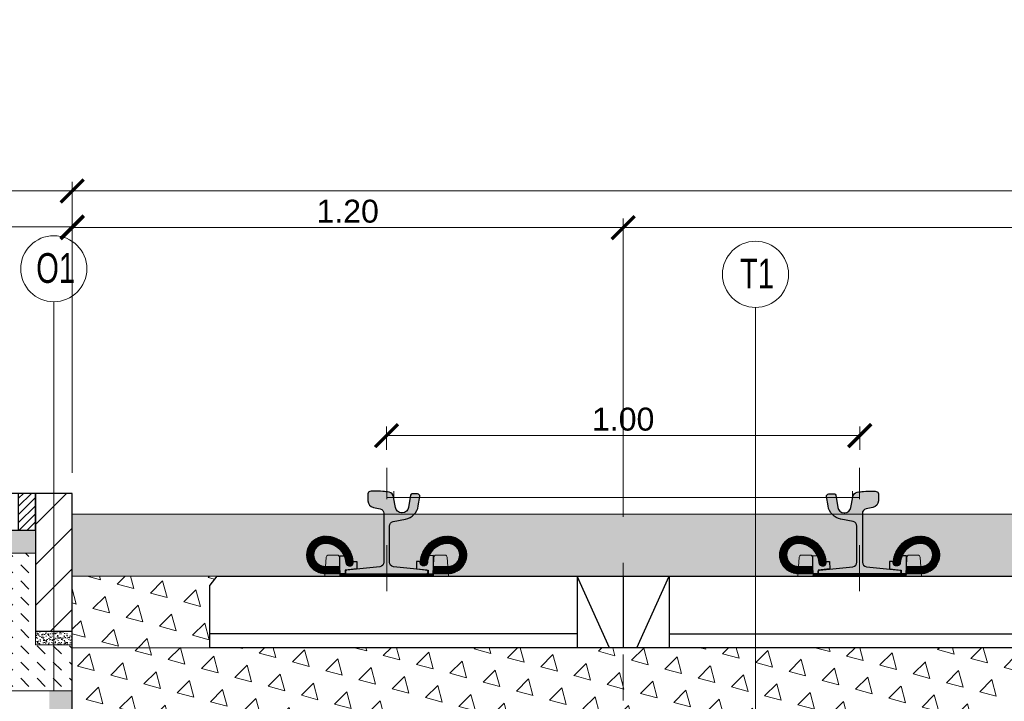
# Model space of a CAD drawing. Header units: feet. Extents: x 210.7 to 255.4, y -209.3 to -191.9.
# Tile 11 of 25: x 216.4 to 218.6, y -200.5 to -199. Entities that reach past the tile are written whole.
import ezdxf

# ---------------------------------------------------------------- set-up
doc = ezdxf.new("R2010")
doc.units = ezdxf.units.FT
doc.header["$MEASUREMENT"] = 0
doc.header["$PDMODE"] = 34
doc.linetypes.add('DASHDOT2', pattern=[12.7, 6.35, -3.175, 0, -3.175])
for name, color, linetype, lineweight in [('Beton', 8, 'Continuous', 15), ('BETON kresk', 8, 'Continuous', 9), ('Geowłóknina', 160, 'Continuous', 30), ('Miesz_niezw', 251, 'Continuous', 9), ('Mieszanka_niezw_0_315', 44, 'Continuous', 15), ('Opis', 7, 'Continuous', 15), ('Opis (wydruk czarny)', 7, 'Continuous', 15), ('Osie', 1, 'DASHDOT2', 13), ('oś-szyny', 1, 'DASHDOT2', 0), ('Piasek', 54, 'Continuous', 15), ('Podkład', 7, 'Continuous', 30), ('Podlew ciągły z poliuretanu', 1, 'Continuous', 9), ('Podsypka cementowo-piaskowa', 251, 'Continuous', 15), ('Podłoże gruntowe', 7, 'Continuous', 13), ('Sb3', 7, 'Continuous', 15), ('sb4', 7, 'Continuous', 15), ('Wymiar', 7, 'Continuous', 15)]:
    doc.layers.add(name, color=color, linetype=linetype, lineweight=lineweight)
for name, color, linetype in [('beton obram', 7, 'Continuous'), ('Podkadka sprężysta', 1, 'Continuous'), ('Szyna', 7, 'Continuous')]:
    doc.layers.add(name, color=color, linetype=linetype)
doc.layers.add('brudnopis', color=50, linetype='Continuous', lineweight=30, plot=False)
doc.layers.add('kostka grafitowa', color=7, linetype='Continuous', lineweight=30, true_color=0x404040)
doc.styles.add('Opis_1_25', font='arial.ttf', dxfattribs={"height": 0.05})
doc.styles.add('Romans', font='romans.shx', dxfattribs={"width": 0.7})
doc.dimstyles.new('1_25_DK$0', dxfattribs={"dimtxt": 0.05, "dimasz": 0.05, "dimexe": 0.02, "dimexo": 0.05, "dimgap": 0.01, "dimtad": 1, "dimdec": 3, "dimzin": 3, "dimdsep": 46, "dimtxsty": 'Opis_1_25', "dimblk": 'ARCHTICK', "dimcen": 0.05, "dimclrd": 256, "dimclre": 256, "dimazin": 3, "dimtfac": 1, "dimtdec": 3, "dimtofl": 0, "dimtmove": 0, "dimatfit": 3, "dimldrblk": 'ARCHTICK', "dimfxl": 1, "dimfrac": 2, "dimtolj": 1, "dimtzin": 3, "dimlwd": -1, "dimlwe": -1, "dimarcsym": 0})
pattern_1 = [(105, (0, 0), (-0.07244443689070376, 0.01941142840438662), [0.03750000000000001, -0.03750000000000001]), (165, (0, 0), (-0.05303300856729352, -0.05303300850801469), [0.03750000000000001, -0.03750000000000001]), (45, (-0.03622221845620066, 0.009705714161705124), (-0.01941142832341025, 0.07244443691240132), [0.03750000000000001, -0.03750000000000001])]
pattern_2 = [(45, (0, 0), (-0.008838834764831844, 0.008838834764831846), [])]

# ---------------------------------------------------------------- blocks, each defined once
blk = doc.blocks.new('_ArchTick')
at = {"color": 0, "linetype": 'ByBlock', "lineweight": 0, "const_width": 0.15}
blk.add_lwpolyline([(-0.5, -0.5), (0.5, 0.5)], dxfattribs=at)
blk = doc.blocks.new('*D4')
at = {"layer": 'DEFPOINTS', "color": 0, "lineweight": 25, "transparency": 16777216}
for p in [(217.2109463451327, -199.9399259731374), (217.2109463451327, -200.0208825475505), (218.2414463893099, -200.0208825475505)]:
    blk.add_point(p, dxfattribs=at)
at = {"layer": 'Wymiar', "transparency": 16777216}
for p, q in [((217.2109463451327, -199.9708825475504), (217.2109463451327, -199.9199259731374)), ((218.2414463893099, -199.9708825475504), (218.2414463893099, -199.9199259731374)), ((218.2414463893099, -199.9399259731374), (217.2109463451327, -199.9399259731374))]:
    blk.add_line(p, q, dxfattribs=at)
at = {"layer": 'Wymiar', "transparency": 16777216, "xscale": 0.05, "yscale": 0.05, "zscale": 0.05, "rotation": 180}
blk.add_blockref('_ArchTick', (217.2109463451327, -199.9399259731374), dxfattribs=at)
at = {"layer": 'Wymiar', "transparency": 16777216, "xscale": 0.05, "yscale": 0.05, "zscale": 0.05}
blk.add_blockref('_ArchTick', (218.2414463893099, -199.9399259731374), dxfattribs=at)
at = {"layer": 'Wymiar', "color": 0, "transparency": 16777216, "insert": (217.7261963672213, -199.9043973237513), "char_height": 0.05, "attachment_point": 5, "style": 'Opis_1_25'}
blk.add_mtext('\\A1;1.00', dxfattribs=at)
blk = doc.blocks.new('*D5')
at = {"layer": 'DEFPOINTS', "color": 0, "lineweight": 25, "transparency": 16777216}
for p in [(217.7261949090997, -199.4868741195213), (216.5261949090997, -200.0659117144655), (217.7261949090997, -200.0659117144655)]:
    blk.add_point(p, dxfattribs=at)
at = {"layer": 'Wymiar', "transparency": 16777216}
for p, q in [((216.5261949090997, -200.0159117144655), (216.5261949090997, -199.4668741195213)), ((216.5261949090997, -199.4868741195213), (217.7261949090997, -199.4868741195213)), ((217.7261949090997, -200.0159117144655), (217.7261949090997, -199.4668741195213))]:
    blk.add_line(p, q, dxfattribs=at)
at = {"layer": 'Wymiar', "transparency": 16777216, "xscale": 0.05, "yscale": 0.05, "zscale": 0.05, "rotation": 180}
blk.add_blockref('_ArchTick', (216.5261949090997, -199.4868741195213), dxfattribs=at)
at = {"layer": 'Wymiar', "transparency": 16777216, "xscale": 0.05, "yscale": 0.05, "zscale": 0.05}
blk.add_blockref('_ArchTick', (217.7261949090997, -199.4868741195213), dxfattribs=at)
at = {"layer": 'Wymiar', "color": 0, "transparency": 16777216, "insert": (217.1261949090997, -199.4513454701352), "char_height": 0.05, "attachment_point": 5, "style": 'Opis_1_25'}
blk.add_mtext('\\A1;1.20', dxfattribs=at)
blk = doc.blocks.new('*D6')
at = {"layer": 'DEFPOINTS', "color": 0, "lineweight": 70, "transparency": 16777216}
for p in [(223.9261949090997, -199.4069429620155), (216.5261949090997, -200.0659117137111), (223.9261949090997, -200.0659117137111)]:
    blk.add_point(p, dxfattribs=at)
at = {"layer": 'Wymiar', "transparency": 16777216}
for p, q in [((216.5261949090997, -200.0159117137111), (216.5261949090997, -199.3869429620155)), ((223.9261949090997, -200.0159117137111), (223.9261949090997, -199.3869429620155)), ((216.5261949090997, -199.4069429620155), (223.9261949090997, -199.4069429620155))]:
    blk.add_line(p, q, dxfattribs=at)
at = {"layer": 'Wymiar', "transparency": 16777216, "xscale": 0.05, "yscale": 0.05, "zscale": 0.05, "rotation": 180}
blk.add_blockref('_ArchTick', (216.5261949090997, -199.4069429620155), dxfattribs=at)
at = {"layer": 'Wymiar', "transparency": 16777216, "xscale": 0.05, "yscale": 0.05, "zscale": 0.05}
blk.add_blockref('_ArchTick', (223.9261949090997, -199.4069429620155), dxfattribs=at)
at = {"layer": 'Wymiar', "color": 0, "transparency": 16777216, "insert": (220.2261949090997, -199.3710732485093), "char_height": 0.05, "attachment_point": 5, "style": 'Opis_1_25'}
blk.add_mtext('\\A1;{\\fArial|b0|i0|c238|p34;TOROWISKO KLASYCZNE PODSYPKOWE}', dxfattribs=at)
blk = doc.blocks.new('*D8')
at = {"layer": 'DEFPOINTS', "color": 0, "lineweight": 25, "transparency": 16777216}
for p in [(222.7261948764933, -199.4868741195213), (217.7261949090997, -200.0669117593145), (222.7261948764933, -200.0669116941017)]:
    blk.add_point(p, dxfattribs=at)
at = {"layer": 'Wymiar', "transparency": 16777216}
for p, q in [((217.7261949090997, -200.0169117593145), (217.7261949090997, -199.4668741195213)), ((217.7261949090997, -199.4868741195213), (222.7261948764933, -199.4868741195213)), ((222.7261948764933, -200.0169116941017), (222.7261948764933, -199.4668741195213))]:
    blk.add_line(p, q, dxfattribs=at)
at = {"layer": 'Wymiar', "transparency": 16777216, "xscale": 0.05, "yscale": 0.05, "zscale": 0.05, "rotation": 180}
blk.add_blockref('_ArchTick', (217.7261949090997, -199.4868741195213), dxfattribs=at)
at = {"layer": 'Wymiar', "transparency": 16777216, "xscale": 0.05, "yscale": 0.05, "zscale": 0.05}
blk.add_blockref('_ArchTick', (222.7261948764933, -199.4868741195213), dxfattribs=at)
at = {"layer": 'Wymiar', "color": 0, "transparency": 16777216, "insert": (220.2261948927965, -199.4513454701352), "char_height": 0.05, "attachment_point": 5, "style": 'Opis_1_25'}
blk.add_mtext('\\A1;5.00', dxfattribs=at)
blk = doc.blocks.new('*D12')
at = {"layer": 'DEFPOINTS', "color": 0, "lineweight": 70, "transparency": 16777216}
for p in [(216.5261949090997, -199.4069429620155), (214.5136949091, -199.9609117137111), (216.5261949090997, -200.0709117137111)]:
    blk.add_point(p, dxfattribs=at)
at = {"layer": 'Wymiar', "transparency": 16777216}
for p, q in [((214.5136949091, -199.9109117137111), (214.5136949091, -199.3869429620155)), ((216.5261949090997, -200.0209117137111), (216.5261949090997, -199.3869429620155)), ((214.5136949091, -199.4069429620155), (216.5261949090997, -199.4069429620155))]:
    blk.add_line(p, q, dxfattribs=at)
at = {"layer": 'Wymiar', "transparency": 16777216, "xscale": 0.05, "yscale": 0.05, "zscale": 0.05, "rotation": 180}
blk.add_blockref('_ArchTick', (214.5136949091, -199.4069429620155), dxfattribs=at)
at = {"layer": 'Wymiar', "transparency": 16777216, "xscale": 0.05, "yscale": 0.05, "zscale": 0.05}
blk.add_blockref('_ArchTick', (216.5261949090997, -199.4069429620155), dxfattribs=at)
at = {"layer": 'Wymiar', "color": 0, "transparency": 16777216, "insert": (215.5199449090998, -199.3171453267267), "char_height": 0.05, "attachment_point": 5, "style": 'Opis_1_25'}
blk.add_mtext('\\A1;{\\fArial|b0|i0|c238|p34;ZABUDOWA MIĘDZYTORZA Z PŁYT \\PAŻUROWYCH OBSIANYCH TRAWĄ}', dxfattribs=at)
blk = doc.blocks.new('PS-60R2-SB4-1800')
h = blk.add_hatch(color=251)
edge = h.paths.add_edge_path()
edge.add_arc((-64.85020978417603, 18.20540894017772), 4.499999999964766, 4.328325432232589, 24.187061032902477, ccw=False)
edge.add_arc((-59.5653256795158, 18.60540894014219), 0.8000000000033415, 184.3283254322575, 364.3283254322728)
edge.add_arc((-64.85020978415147, 18.2054089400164), 6.099999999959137, 4.328325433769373, 5.518464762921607)
edge.add_line((-58.77848170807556, 18.79202480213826), (-58.02596563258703, 18.79189964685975))
edge.add_line((-58.02596563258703, 18.79189964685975), (-58.01851709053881, 17.15335696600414))
edge.add_line((-58.01851709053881, 17.15335696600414), (-60.51127112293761, 16.90517299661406))
edge.add_line((-60.51127112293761, 16.90517299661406), (-60.51143550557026, 16.10521954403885))
edge.add_line((-60.51143550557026, 16.10521954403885), (-61.65020978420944, 16.1054089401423))
edge.add_line((-61.65020978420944, 16.1054089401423), (-61.70545377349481, 17.70880618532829))
edge.add_line((-61.70545377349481, 17.70880618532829), (-61.70506451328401, 20.04929525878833))
edge.add_line((-61.70506451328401, 20.04929525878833), (-60.74525279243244, 20.04913562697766))
h = blk.add_hatch(color=251)
edge = h.paths.add_edge_path()
edge.add_arc((-38.14976804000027, 18.20942884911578), 4.499999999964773, 155.8129389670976, 175.6716745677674)
edge.add_arc((-43.43465214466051, 18.60942884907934), 0.8000000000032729, 175.6716745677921, 355.6716745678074, ccw=False)
edge.add_arc((-38.14976804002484, 18.20942884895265), 6.099999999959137, 174.4815352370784, 175.6716745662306, ccw=False)
edge.add_line((-44.22149611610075, 18.7960447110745), (-44.97401219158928, 18.79591955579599))
edge.add_line((-44.97401219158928, 18.79591955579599), (-44.9814607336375, 17.15737687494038))
edge.add_line((-44.9814607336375, 17.15737687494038), (-42.4887067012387, 16.90919290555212))
edge.add_line((-42.4887067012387, 16.90919290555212), (-42.48854231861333, 16.10923945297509))
edge.add_line((-42.48854231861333, 16.10923945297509), (-41.34976803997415, 16.10942884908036))
edge.add_line((-41.34976803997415, 16.10942884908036), (-41.29452405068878, 17.71282609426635))
edge.add_line((-41.29452405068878, 17.71282609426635), (-41.2949133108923, 20.0533151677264))
edge.add_line((-41.2949133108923, 20.0533151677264), (-42.25472503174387, 20.05315553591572))
h = blk.add_hatch(color=251)
edge = h.paths.add_edge_path()
edge.add_arc((38.14985109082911, 18.20942884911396), 4.499999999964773, 4.328325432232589, 24.18706103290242, ccw=False)
edge.add_arc((43.43473519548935, 18.60942884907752), 0.8000000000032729, 184.3283254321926, 364.3283254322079)
edge.add_arc((38.14985109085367, 18.20942884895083), 6.099999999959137, 4.328325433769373, 5.518464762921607)
edge.add_line((44.22157916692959, 18.79604471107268), (44.97409524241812, 18.79591955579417))
edge.add_line((44.97409524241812, 18.79591955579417), (44.98154378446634, 17.15737687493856))
edge.add_line((44.98154378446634, 17.15737687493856), (42.48878975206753, 16.9091929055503))
edge.add_line((42.48878975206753, 16.9091929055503), (42.48862536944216, 16.10923945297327))
edge.add_line((42.48862536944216, 16.10923945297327), (41.34985109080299, 16.10942884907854))
edge.add_line((41.34985109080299, 16.10942884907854), (41.29460710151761, 17.71282609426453))
edge.add_line((41.29460710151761, 17.71282609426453), (41.29499636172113, 20.05331516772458))
edge.add_line((41.29499636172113, 20.05331516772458), (42.25480808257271, 20.0531555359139))
h = blk.add_hatch(color=251)
edge = h.paths.add_edge_path()
edge.add_arc((64.85029283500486, 18.2054089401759), 4.499999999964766, 155.8129389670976, 175.6716745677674)
edge.add_arc((59.56540873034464, 18.60540894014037), 0.8000000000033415, 175.6716745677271, 355.67167456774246, ccw=False)
edge.add_arc((64.85029283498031, 18.20540894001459), 6.099999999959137, 174.4815352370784, 175.6716745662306, ccw=False)
edge.add_line((58.77856475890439, 18.79202480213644), (58.02604868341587, 18.79189964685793))
edge.add_line((58.02604868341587, 18.79189964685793), (58.01860014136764, 17.15335696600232))
edge.add_line((58.01860014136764, 17.15335696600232), (60.51135417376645, 16.90517299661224))
edge.add_line((60.51135417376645, 16.90517299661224), (60.5115185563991, 16.10521954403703))
edge.add_line((60.5115185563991, 16.10521954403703), (61.65029283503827, 16.10540894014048))
edge.add_line((61.65029283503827, 16.10540894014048), (61.70553682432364, 17.70880618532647))
edge.add_line((61.70553682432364, 17.70880618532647), (61.70514756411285, 20.04929525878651))
edge.add_line((61.70514756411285, 20.04929525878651), (60.74533584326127, 20.04913562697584))
at = {"layer": 'Podkadka sprężysta'}
h = blk.add_hatch(dxfattribs=at)
h.set_pattern_fill('ANSI37', color=256, angle=0.009529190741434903, style=0)
h.set_pattern_definition([(45.00952919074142, (-51.49991694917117, 15.60774071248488), (-0.08840304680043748, 0.08837364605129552), []), (135.0095291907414, (-51.49991694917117, 15.60774071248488), (-0.08837364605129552, -0.08840304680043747), [])])
h.paths.add_polyline_path([(-61.63283859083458, 15.60605544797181), (-61.65020978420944, 16.1054089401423), (-41.34976803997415, 16.10942884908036), (-41.36699530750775, 15.60942597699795)])
h = blk.add_hatch(dxfattribs=at)
h.set_pattern_fill('ANSI37', color=256, scale=100, style=0)
h.set_pattern_definition([(134.9904708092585, (51.5, 15.60774071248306), (0.08840304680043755, 0.08837364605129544), []), (44.99047080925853, (51.5, 15.60774071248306), (0.08837364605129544, -0.08840304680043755), [])])
h.paths.add_polyline_path([(61.63292164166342, 15.60605544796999), (61.65029283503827, 16.10540894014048), (41.34985109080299, 16.10942884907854), (41.36707835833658, 15.60942597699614)])
at = {"layer": 'sb4'}
h = blk.add_hatch(dxfattribs=at)
h.set_pattern_fill('ANSI31', color=256, angle=0.009529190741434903, style=0)
h.set_pattern_definition([(134.9904708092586, (-92.79758262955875, -4.70838610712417), (0.08840304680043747, 0.08837364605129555), [])])
edge = h.paths.add_edge_path()
edge.add_line((-61.65020978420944, 16.1054089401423), (-64.85020978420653, 16.1054089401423))
edge.add_arc((-64.8502097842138, 20.20540894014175), 4.099999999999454, 90.00000000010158, 270.00000000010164, ccw=False)
edge.add_arc((-64.85020978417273, 18.20540894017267), 6.099999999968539, 4.328325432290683, 90.00000000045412, ccw=False)
edge.add_arc((-59.5653256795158, 18.60540894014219), 0.8000000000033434, -175.67167456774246, 4.328325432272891, ccw=False)
edge.add_arc((-64.85020978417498, 18.20540894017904), 4.499999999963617, 4.328325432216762, 90.00000000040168)
edge.add_arc((-64.85020978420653, 20.20540894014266), 2.5, 90, 270)
edge.add_line((-64.85020978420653, 17.70540894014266), (-61.70580229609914, 17.70347502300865))
edge.add_line((-61.70580229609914, 17.70347502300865), (-61.65020978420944, 16.1054089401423))
h = blk.add_hatch(dxfattribs=at)
h.set_pattern_fill('ANSI31', color=256, angle=0.009529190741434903, style=0)
h.set_pattern_definition([(45.00952919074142, (-10.20239519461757, -4.704366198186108), (-0.08840304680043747, 0.08837364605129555), [])])
edge = h.paths.add_edge_path()
edge.add_line((-41.34976803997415, 16.10942884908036), (-38.14976803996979, 16.10942884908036))
edge.add_arc((-38.14976803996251, 20.2094288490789), 4.099999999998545, 269.9999999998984, 449.9999999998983)
edge.add_arc((-38.14976804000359, 18.20942884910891), 6.099999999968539, 89.99999999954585, 175.6716745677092)
edge.add_arc((-43.43465214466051, 18.60942884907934), 0.8000000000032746, 175.6716745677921, 355.6716745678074)
edge.add_arc((-38.14976804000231, 18.20942884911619), 4.499999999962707, 89.9999999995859, 175.6716745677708, ccw=False)
edge.add_arc((-38.14976803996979, 20.2094288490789), 2.5, -90, 90, ccw=False)
edge.add_line((-38.14976803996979, 17.7094288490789), (-41.29470646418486, 17.70753173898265))
edge.add_line((-41.29470646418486, 17.70753173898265), (-41.34976803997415, 16.10942884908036))
h = blk.add_hatch(dxfattribs=at)
h.set_pattern_fill('ANSI31', color=256, angle=0.009529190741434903, style=0)
h.set_pattern_definition([(134.9904708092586, (10.2024782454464, -4.704366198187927), (0.08840304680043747, 0.08837364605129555), [])])
edge = h.paths.add_edge_path()
edge.add_line((41.34985109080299, 16.10942884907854), (38.14985109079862, 16.10942884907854))
edge.add_arc((38.14985109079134, 20.20942884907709), 4.099999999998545, 90.00000000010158, 270.00000000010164, ccw=False)
edge.add_arc((38.14985109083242, 18.20942884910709), 6.099999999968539, 4.328325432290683, 90.00000000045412, ccw=False)
edge.add_arc((43.43473519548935, 18.60942884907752), 0.8000000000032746, -175.67167456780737, 4.328325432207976, ccw=False)
edge.add_arc((38.14985109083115, 18.20942884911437), 4.499999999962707, 4.328325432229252, 90.00000000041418)
edge.add_arc((38.14985109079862, 20.20942884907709), 2.5, 90, 270)
edge.add_line((38.14985109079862, 17.70942884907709), (41.29478951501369, 17.70753173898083))
edge.add_line((41.29478951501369, 17.70753173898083), (41.34985109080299, 16.10942884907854))
h = blk.add_hatch(dxfattribs=at)
h.set_pattern_fill('ANSI31', color=256, angle=0.009529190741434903, style=0)
h.set_pattern_definition([(45.00952919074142, (92.79766568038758, -4.708386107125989), (-0.08840304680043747, 0.08837364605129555), [])])
edge = h.paths.add_edge_path()
edge.add_line((61.65029283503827, 16.10540894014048), (64.85029283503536, 16.10540894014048))
edge.add_arc((64.85029283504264, 20.20540894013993), 4.099999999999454, 269.9999999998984, 449.9999999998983)
edge.add_arc((64.85029283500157, 18.20540894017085), 6.099999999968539, 89.9999999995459, 175.6716745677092)
edge.add_arc((59.56540873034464, 18.60540894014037), 0.8000000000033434, 175.6716745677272, 355.6716745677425)
edge.add_arc((64.85029283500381, 18.20540894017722), 4.499999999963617, 89.99999999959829, 175.6716745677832, ccw=False)
edge.add_arc((64.85029283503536, 20.20540894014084), 2.5, -90, 90, ccw=False)
edge.add_line((64.85029283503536, 17.70540894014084), (61.70588534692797, 17.70347502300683))
edge.add_line((61.70588534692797, 17.70347502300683), (61.65029283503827, 16.10540894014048))
at = {"layer": 'Szyna'}
h = blk.add_hatch(color=256, dxfattribs=at)
edge = h.paths.add_edge_path()
edge.add_arc((-54.07513544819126, 32.0297057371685), 1.499999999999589, 180.0000026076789, 258.6900701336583)
edge.add_line((-54.36930958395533, 30.5588347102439), (-52.90401923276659, 30.26577670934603))
edge.add_arc((-53.10013532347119, 29.28519602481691), 0.9999999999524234, 2.595729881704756e-06, 78.69007012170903, ccw=False)
edge.add_line((-52.10013532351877, 29.28519607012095), (-52.10013483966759, 18.64498753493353))
edge.add_arc((-53.10013483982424, 18.64498748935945), 1.000000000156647, -84.2894042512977, 2.611202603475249e-06, ccw=False)
edge.add_line((-53.00063107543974, 17.64995030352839), (-60.22998587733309, 16.92701449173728))
edge.add_arc((-60.20013474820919, 16.62850333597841), 0.3000000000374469, 95.71059571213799, 180.0000025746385)
edge.add_line((-60.50013474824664, 16.62850332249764), (-60.5001347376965, 16.3999995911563))
edge.add_arc((-60.20013473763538, 16.39999960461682), 0.3000000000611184, 180.0000025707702, 270.0000025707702)
edge.add_line((-60.20013472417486, 16.09999960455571), (-42.80013472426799, 16.1000003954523))
edge.add_arc((-42.80013473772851, 16.40000039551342), 0.3000000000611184, 270.0000025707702, 360.0000025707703)
edge.add_line((-42.50013473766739, 16.40000040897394), (-42.50013474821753, 16.62850414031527))
edge.add_arc((-42.80013474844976, 16.62850412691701), 0.3000000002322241, 2.558879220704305e-06, 84.28940942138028)
edge.add_line((-42.77028364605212, 16.92701528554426), (-49.99963851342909, 17.64995044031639))
edge.add_arc((-49.90013483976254, 18.64498763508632), 1.000000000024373, 180.0000026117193, 264.28940947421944, ccw=False)
edge.add_line((-50.90013483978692, 18.64498758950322), (-50.90013519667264, 26.49519612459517))
edge.add_arc((-49.90013519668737, 26.49519617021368), 0.9999999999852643, 101.30993508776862, 180.0000026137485, ccw=False)
edge.add_line((-50.0962513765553, 27.47577683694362), (-47.38879003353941, 28.0172692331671))
edge.add_arc((-48.07519666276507, 31.44930156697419), 3.500000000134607, 281.3099350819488, 350.5376803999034)
edge.add_line((-44.6228179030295, 30.87390526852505), (-44.28216873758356, 32.91780083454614))
edge.add_arc((-44.77536570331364, 33.00000030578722), 0.5000000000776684, 350.5376803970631, 450.000002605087)
edge.add_line((-44.77536572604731, 33.50000030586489), (-45.99262867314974, 33.50000025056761))
edge.add_arc((-45.99262865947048, 33.20000025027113), 0.3000000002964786, 90.00000261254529, 170.5376804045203)
edge.add_line((-46.28854683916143, 33.24931993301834), (-46.7379117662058, 30.55312961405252))
edge.add_arc((-48.09913539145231, 30.78000015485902), 1.380000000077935, 270.0000025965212, 350.5376803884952, ccw=False)
edge.add_line((-48.09913532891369, 29.40000015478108), (-48.25113532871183, 29.40000014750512))
edge.add_arc((-48.2511353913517, 30.78000014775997), 1.380000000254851, 189.4623248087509, 270.00000260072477, ccw=False)
edge.add_line((-49.61235899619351, 30.55312948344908), (-49.98892671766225, 32.81253518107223))
edge.add_arc((-51.27123880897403, 32.59881643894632), 1.300000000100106, 9.462324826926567, 76.81804508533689)
edge.add_arc((-52.79913517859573, 26.07535626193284), 7.999999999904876, 76.81804506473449, 86.81323531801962)
edge.add_arc((-54.02213417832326, 4.109376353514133), 29.99999999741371, 86.81323532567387, 90.3828454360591)
edge.add_arc((-54.16913517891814, 26.10888522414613), 8.000000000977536, 90.38284543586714, 96.93827769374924)
edge.add_arc((-55.07513551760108, 33.55396167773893), 0.500000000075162, 96.93827769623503, 180.000002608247)
edge.add_line((-55.57513551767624, 33.55396165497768), (-55.57513544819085, 32.02970566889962))
h = blk.add_hatch(color=256, dxfattribs=at)
edge = h.paths.add_edge_path()
edge.add_arc((54.0752184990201, 32.02970573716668), 1.499999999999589, 281.30992986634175, 359.99999739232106, ccw=False)
edge.add_line((54.36939263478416, 30.55883471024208), (52.90410228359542, 30.26577670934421))
edge.add_arc((53.10021837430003, 29.28519602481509), 0.9999999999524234, 101.3099298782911, 179.99999740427)
edge.add_line((52.10021837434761, 29.28519607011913), (52.10021789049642, 18.64498753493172))
edge.add_arc((53.10021789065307, 18.64498748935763), 1.000000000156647, 179.9999973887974, 264.2894042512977)
edge.add_line((53.00071412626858, 17.64995030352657), (60.23006892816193, 16.92701449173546))
edge.add_arc((60.20021779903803, 16.62850333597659), 0.3000000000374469, -2.574638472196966e-06, 84.289404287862, ccw=False)
edge.add_line((60.50021779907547, 16.62850332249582), (60.50021778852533, 16.39999959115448))
edge.add_arc((60.20021778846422, 16.399999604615), 0.3000000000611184, 269.9999974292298, 359.9999974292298, ccw=False)
edge.add_line((60.20021777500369, 16.09999960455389), (42.80021777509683, 16.10000039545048))
edge.add_arc((42.80021778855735, 16.4000003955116), 0.3000000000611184, 179.9999974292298, 269.9999974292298, ccw=False)
edge.add_line((42.50021778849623, 16.40000040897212), (42.50021779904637, 16.62850414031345))
edge.add_arc((42.80021779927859, 16.62850412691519), 0.3000000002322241, 95.71059057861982, 179.9999974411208, ccw=False)
edge.add_line((42.77036669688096, 16.92701528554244), (49.99972156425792, 17.64995044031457))
edge.add_arc((49.90021789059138, 18.6449876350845), 1.000000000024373, 275.7105905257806, 359.9999973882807)
edge.add_line((50.90021789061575, 18.6449875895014), (50.90021824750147, 26.49519612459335))
edge.add_arc((49.90021824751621, 26.49519617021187), 0.9999999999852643, 359.9999973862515, 438.6900649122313)
edge.add_line((50.09633442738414, 27.4757768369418), (47.38887308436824, 28.01726923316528))
edge.add_arc((48.0752797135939, 31.44930156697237), 3.500000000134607, 189.4623196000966, 258.69006491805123, ccw=False)
edge.add_line((44.62290095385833, 30.87390526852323), (44.2822517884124, 32.91780083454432))
edge.add_arc((44.77544875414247, 33.0000003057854), 0.5000000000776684, 89.99999739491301, 189.4623196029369, ccw=False)
edge.add_line((44.77544877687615, 33.50000030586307), (45.99271172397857, 33.50000025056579))
edge.add_arc((45.99271171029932, 33.20000025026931), 0.3000000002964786, 9.462319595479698, 89.99999738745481, ccw=False)
edge.add_line((46.28862988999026, 33.24931993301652), (46.73799481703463, 30.5531296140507))
edge.add_arc((48.09921844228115, 30.7800001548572), 1.380000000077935, 189.4623196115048, 269.9999974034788)
edge.add_line((48.09921837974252, 29.40000015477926), (48.25121837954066, 29.40000014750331))
edge.add_arc((48.25121844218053, 30.78000014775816), 1.380000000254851, 269.9999973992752, 350.5376751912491)
edge.add_line((49.61244204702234, 30.55312948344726), (49.98900976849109, 32.81253518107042))
edge.add_arc((51.27132185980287, 32.5988164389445), 1.300000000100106, 103.1819549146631, 170.5376751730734, ccw=False)
edge.add_arc((52.79921822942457, 26.07535626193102), 7.999999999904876, 93.18676468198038, 103.18195493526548, ccw=False)
edge.add_arc((54.02221722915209, 4.109376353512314), 29.99999999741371, 89.61715456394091, 93.18676467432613, ccw=False)
edge.add_arc((54.16921822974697, 26.10888522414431), 8.000000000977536, 83.06172230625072, 89.61715456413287, ccw=False)
edge.add_arc((55.07521856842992, 33.55396167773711), 0.500000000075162, -2.6082469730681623e-06, 83.06172230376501, ccw=False)
edge.add_line((55.57521856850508, 33.55396165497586), (55.57521849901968, 32.0297056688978))
for p, q in [((-61.63283859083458, 15.60605544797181), (-64.95012177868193, 15.60550373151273)), ((-60.51162242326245, 16.90321591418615), (-60.51145789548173, 16.10624195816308)), ((-42.4887067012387, 16.90919290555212), (-42.48854231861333, 16.10923945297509)), ((42.48878975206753, 16.9091929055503), (42.48862536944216, 16.10923945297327)), ((60.51170547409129, 16.90321591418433), (60.51154094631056, 16.10624195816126))]:
    blk.add_line(p, q)
for points in [[(-60.74525279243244, 20.04913562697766, -0.08686759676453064), (-60.36304403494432, 18.54503158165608, 1.000000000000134), (-58.76760732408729, 18.66578629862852, 0.005193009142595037), (-58.77848170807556, 18.79202480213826), (-58.02596563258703, 18.79189964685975), (-58.01851709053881, 17.15335696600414), (-60.51127112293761, 16.90517299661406), (-60.51143550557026, 16.10521954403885), (-61.65020978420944, 16.1054089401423), (-61.70545377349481, 17.70880618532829), (-61.70506451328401, 20.04929525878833)], [(-42.25472503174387, 20.05315553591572, 0.08686759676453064), (-42.63693378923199, 18.54905149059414, -1.000000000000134), (-44.23237050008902, 18.66980620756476, -0.005193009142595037), (-44.22149611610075, 18.7960447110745), (-44.97401219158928, 18.79591955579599), (-44.9814607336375, 17.15737687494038), (-42.4887067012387, 16.90919290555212), (-42.48854231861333, 16.10923945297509), (-41.34976803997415, 16.10942884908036), (-41.29452405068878, 17.71282609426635), (-41.2949133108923, 20.0533151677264)], [(42.25480808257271, 20.0531555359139, -0.08686759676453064), (42.63701684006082, 18.54905149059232, 1.000000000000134), (44.23245355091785, 18.66980620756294, 0.005193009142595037), (44.22157916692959, 18.79604471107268), (44.97409524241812, 18.79591955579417), (44.98154378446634, 17.15737687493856), (42.48878975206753, 16.9091929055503), (42.48862536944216, 16.10923945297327), (41.34985109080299, 16.10942884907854), (41.29460710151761, 17.71282609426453), (41.29499636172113, 20.05331516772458)], [(60.74533584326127, 20.04913562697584, 0.08686759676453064), (60.36312708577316, 18.54503158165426, -1.000000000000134), (58.76769037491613, 18.6657862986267, -0.005193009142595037), (58.77856475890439, 18.79202480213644), (58.02604868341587, 18.79189964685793), (58.01860014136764, 17.15335696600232), (60.51135417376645, 16.90517299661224), (60.5115185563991, 16.10521954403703), (61.65029283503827, 16.10540894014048), (61.70553682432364, 17.70880618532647), (61.70514756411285, 20.04929525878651)]]:
    blk.add_lwpolyline(points, format="xyb", close=True)
at = {"layer": 'brudnopis', "lineweight": 0, "ltscale": 5}
for p, q in [((-51.50000000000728, 32.69999960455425), (51.50008305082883, 32.69999960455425)), ((-49.97017078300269, 32.69999960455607), (-49.97017078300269, 34.10870663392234)), ((49.97025383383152, 32.69999960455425), (49.97025383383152, 34.10870663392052))]:
    blk.add_line(p, q, dxfattribs=at)
at = {"layer": 'oś-szyny', "ltscale": 0.002}
for p, q in [((-51.5, 12.34887240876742), (-51.5, 39.15927775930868)), ((51.50008305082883, 12.3488724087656), (51.50008305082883, 39.15927775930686))]:
    blk.add_line(p, q, dxfattribs=at)
at = {"layer": 'Podkadka sprężysta'}
for points in [[(-61.63283859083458, 15.60605544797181), (-61.65020978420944, 16.1054089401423), (-41.34976803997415, 16.10942884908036), (-41.36699530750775, 15.60942597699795)], [(61.63292164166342, 15.60605544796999), (61.65029283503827, 16.10540894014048), (41.34985109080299, 16.10942884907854), (41.36707835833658, 15.60942597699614)]]:
    blk.add_lwpolyline(points, close=True, dxfattribs=at)
at = {"layer": 'Podkład', "ltscale": 5}
for p, q in [((-88.5, 15.60000000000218), (-90, 13.60000000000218)), ((88.50000000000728, 15.60000000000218), (-88.49999999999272, 15.60000000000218)), ((-10, 15.60000000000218), (-10, 1.818989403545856e-12)), ((-3, 1.818989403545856e-12), (-10, 15.60000000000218)), ((0, 15.60000000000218), (0, 1.818989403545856e-12)), ((0, 15.60000000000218), (0, 1.818989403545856e-12)), ((3, 1.818989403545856e-12), (10, 15.60000000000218)), ((10, 15.60000000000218), (10, 1.818989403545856e-12)), ((88.5, 15.60000000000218), (90, 13.60000000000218)), ((-90, 1.818989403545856e-12), (-90, 13.60000000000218)), ((90, 1.818989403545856e-12), (90, 13.60000000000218)), ((-10, 3.000000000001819), (-90, 3.000000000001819)), ((10, 3.000000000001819), (89.99999999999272, 3.000000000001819)), ((-89.99999999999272, 0), (89.99999999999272, 1.818989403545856e-12))]:
    blk.add_line(p, q, dxfattribs=at)
at = {"layer": 'Sb3'}
for points in [[(-61.63283859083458, 15.60605544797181), (-61.77465327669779, 19.6826699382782, 0.4041133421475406), (-62.27443416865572, 20.1652867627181), (-64.16259709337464, 20.16497273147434, 0.3936855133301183), (-64.6612744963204, 19.70015658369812), (-64.95012177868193, 15.60550373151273)], [(61.63292164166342, 15.60605544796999), (61.77473632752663, 19.68266993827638, -0.4041133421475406), (62.27451721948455, 20.16528676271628), (64.16268014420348, 20.16497273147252, -0.3936855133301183), (64.66135754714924, 19.7001565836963), (64.95020482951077, 15.60550373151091)]]:
    blk.add_lwpolyline(points, format="xyb", close=True, dxfattribs=at)
for points in [[(-41.36699530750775, 15.60942597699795), (-41.22653663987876, 19.68608741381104, -0.4041133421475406), (-40.72691630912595, 20.16887045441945), (-38.8387533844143, 20.16918448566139, -0.3936855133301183), (-38.33992139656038, 19.70453423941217), (-38.04971211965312, 15.60997769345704), (-41.36699530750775, 15.60942597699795)], [(41.36707835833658, 15.60942597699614), (41.22661969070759, 19.68608741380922, 0.4041133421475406), (40.72699935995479, 20.16887045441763), (38.83883643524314, 20.16918448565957, 0.3936855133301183), (38.34000444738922, 19.70453423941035), (38.04979517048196, 15.60997769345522), (41.36707835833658, 15.60942597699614)]]:
    blk.add_lwpolyline(points, format="xyb", dxfattribs=at)
at = {"layer": 'sb4'}
for points in [[(-61.65020978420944, 16.1054089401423), (-64.85020978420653, 16.1054089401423, -1), (-64.85020978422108, 24.30540894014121, -0.3922565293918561), (-58.76760732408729, 18.66578629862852, -1.000000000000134), (-60.36304403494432, 18.54503158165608, 0.3922565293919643), (-64.85020978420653, 22.70540894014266, 0.9999999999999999), (-64.85020978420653, 17.70540894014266), (-61.70580229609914, 17.70347502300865)], [(-41.34976803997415, 16.10942884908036), (-38.14976803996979, 16.10942884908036, 1), (-38.14976803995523, 24.30942884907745, 0.3922565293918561), (-44.23237050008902, 18.66980620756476, 1.000000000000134), (-42.63693378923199, 18.54905149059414, -0.3922565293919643), (-38.14976803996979, 22.7094288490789, -0.9999999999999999), (-38.14976803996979, 17.7094288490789), (-41.29470646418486, 17.70753173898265)], [(41.34985109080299, 16.10942884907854), (38.14985109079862, 16.10942884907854, -1), (38.14985109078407, 24.30942884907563, -0.3922565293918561), (44.23245355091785, 18.66980620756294, -1.000000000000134), (42.63701684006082, 18.54905149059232, 0.3922565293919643), (38.14985109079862, 22.70942884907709, 0.9999999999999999), (38.14985109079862, 17.70942884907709), (41.29478951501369, 17.70753173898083)], [(61.65029283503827, 16.10540894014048), (64.85029283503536, 16.10540894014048, 1), (64.85029283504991, 24.30540894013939, 0.3922565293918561), (58.76769037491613, 18.6657862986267, 1.000000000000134), (60.36312708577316, 18.54503158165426, -0.3922565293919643), (64.85029283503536, 22.70540894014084, -0.9999999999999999), (64.85029283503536, 17.70540894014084), (61.70588534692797, 17.70347502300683)]]:
    blk.add_lwpolyline(points, format="xyb", close=True, dxfattribs=at)
for points in [[(-61.70527135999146, 17.70351183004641), (-61.65020978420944, 16.1054089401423)], [(-41.29470646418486, 17.70753173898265), (-41.34976803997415, 16.10942884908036)]]:
    blk.add_lwpolyline(points, dxfattribs=at)
at = {"layer": 'Szyna'}
for points in [[(-55.57513544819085, 32.02970566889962, 0.3575107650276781), (-54.36930958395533, 30.5588347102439), (-52.90401923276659, 30.26577670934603, -0.3575107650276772), (-52.10013532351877, 29.28519607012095), (-52.10013483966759, 18.64498753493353, -0.3853135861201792), (-53.00063107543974, 17.64995030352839), (-60.22998587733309, 16.92701449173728, 0.3853135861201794), (-60.50013474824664, 16.62850332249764), (-60.5001347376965, 16.3999995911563, 0.414213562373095), (-60.20013472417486, 16.09999960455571), (-42.80013472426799, 16.1000003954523, 0.414213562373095), (-42.50013473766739, 16.40000040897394), (-42.50013474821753, 16.62850414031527, 0.3853135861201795), (-42.77028364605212, 16.92701528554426), (-49.99963851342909, 17.64995044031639, -0.385313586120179), (-50.90013483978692, 18.64498758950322), (-50.90013519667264, 26.49519612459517, -0.357510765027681), (-50.0962513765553, 27.47577683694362), (-47.38879003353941, 28.0172692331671, 0.3115981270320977), (-44.6228179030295, 30.87390526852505), (-44.28216873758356, 32.91780083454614, 0.4634545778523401), (-44.77536572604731, 33.50000030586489), (-45.99262867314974, 33.50000025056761, 0.3666293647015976), (-46.28854683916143, 33.24931993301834), (-46.7379117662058, 30.55312961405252, -0.3666293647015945), (-48.09913532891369, 29.40000015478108), (-48.25113532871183, 29.40000014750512, -0.3666293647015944), (-49.61235899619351, 30.55312948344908), (-49.98892671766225, 32.81253518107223), (-49.98892671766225, 32.81253518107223, 0.3026593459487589), (-50.97478130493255, 33.86456244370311, 0.04363991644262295), (-52.35440826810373, 34.06298532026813, 0.01557662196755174), (-54.22259008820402, 34.10870663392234), (-54.22259008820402, 34.10870663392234, 0.02861127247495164), (-55.13553554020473, 34.05030010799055, 0.3791741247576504), (-55.57513551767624, 33.55396165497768)], [(55.57521849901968, 32.0297056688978, -0.3575107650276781), (54.36939263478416, 30.55883471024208), (52.90410228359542, 30.26577670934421, 0.3575107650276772), (52.10021837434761, 29.28519607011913), (52.10021789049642, 18.64498753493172, 0.3853135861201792), (53.00071412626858, 17.64995030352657), (60.23006892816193, 16.92701449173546, -0.3853135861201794), (60.50021779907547, 16.62850332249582), (60.50021778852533, 16.39999959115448, -0.414213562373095), (60.20021777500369, 16.09999960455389), (42.80021777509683, 16.10000039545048, -0.414213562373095), (42.50021778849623, 16.40000040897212), (42.50021779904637, 16.62850414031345, -0.3853135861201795), (42.77036669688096, 16.92701528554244), (49.99972156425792, 17.64995044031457, 0.385313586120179), (50.90021789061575, 18.6449875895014), (50.90021824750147, 26.49519612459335, 0.357510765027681), (50.09633442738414, 27.4757768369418), (47.38887308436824, 28.01726923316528, -0.3115981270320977), (44.62290095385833, 30.87390526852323), (44.2822517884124, 32.91780083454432, -0.4634545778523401), (44.77544877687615, 33.50000030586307), (45.99271172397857, 33.50000025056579, -0.3666293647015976), (46.28862988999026, 33.24931993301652), (46.73799481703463, 30.5531296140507, 0.3666293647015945), (48.09921837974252, 29.40000015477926), (48.25121837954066, 29.40000014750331, 0.3666293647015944), (49.61244204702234, 30.55312948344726), (49.98900976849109, 32.81253518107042), (49.98900976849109, 32.81253518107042, -0.3026593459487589), (50.97486435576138, 33.86456244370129, -0.04363991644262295), (52.35449131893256, 34.06298532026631, -0.01557662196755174), (54.22267313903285, 34.10870663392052), (54.22267313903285, 34.10870663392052, -0.02861127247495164), (55.13561859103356, 34.05030010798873, -0.3791741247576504), (55.57521856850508, 33.55396165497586)]]:
    blk.add_lwpolyline(points, format="xyb", close=True, dxfattribs=at)
blk = doc.blocks.new('PŁYTY_AŻUR')
at = {"layer": 'kostka grafitowa'}
h = blk.add_hatch(dxfattribs=at)
h.set_pattern_fill('ANSI31', color=256, scale=0.1)
h.set_pattern_definition(pattern_2)
h.paths.add_polyline_path([(278.4588691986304, -198.6794322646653), (278.4223691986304, -198.6794322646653), (278.4223691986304, -198.7594322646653), (278.4588691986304, -198.7594322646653)])
h = blk.add_hatch(dxfattribs=at)
h.set_pattern_fill('ANSI31', color=256, scale=0.1)
h.set_pattern_definition(pattern_2)
h.paths.add_polyline_path([(278.6588691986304, -198.6794322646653), (278.5858691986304, -198.6794322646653), (278.5858691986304, -198.7594322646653), (278.6588691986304, -198.7594322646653)])
h = blk.add_hatch(dxfattribs=at)
h.set_pattern_fill('ANSI31', color=256, scale=0.1)
h.set_pattern_definition(pattern_2)
h.paths.add_polyline_path([(278.8223691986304, -198.6794322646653), (278.7858691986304, -198.6794322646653), (278.7858691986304, -198.7594322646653), (278.8223691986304, -198.7594322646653)])
for p, q in [((278.5858691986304, -198.7594322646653), (278.5858691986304, -198.6794322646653)), ((278.6588691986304, -198.7594322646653), (278.6588691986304, -198.6794322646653)), ((278.7858691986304, -198.7594322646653), (278.7858691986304, -198.6794322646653))]:
    blk.add_line(p, q, dxfattribs=at)
blk.add_lwpolyline([(278.4223691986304, -198.7594322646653), (278.8223691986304, -198.7594322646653), (278.8223691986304, -198.6794322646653), (278.4223691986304, -198.6794322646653)], close=True, dxfattribs=at)
for points in [[(278.4588691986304, -198.7594322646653), (278.4588691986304, -198.6794322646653)], [(278.5223691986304, -198.7594322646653), (278.5223691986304, -198.6794322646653)], [(278.7223691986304, -198.7594322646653), (278.7223691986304, -198.6794322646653)]]:
    blk.add_lwpolyline(points, dxfattribs=at)
blk = doc.blocks.new('*D56')
at = {"layer": 'DEFPOINTS', "color": 0, "lineweight": 70, "transparency": 16777216}
for p in [(216.5261949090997, -199.4853983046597), (213.9270997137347, -200.0659117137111), (216.5261949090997, -200.0659117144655)]:
    blk.add_point(p, dxfattribs=at)
at = {"layer": 'Wymiar', "transparency": 16777216}
for p, q in [((213.9270997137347, -200.0159117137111), (213.9270997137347, -199.4653983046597)), ((216.5261949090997, -200.0159117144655), (216.5261949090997, -199.4653983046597)), ((213.9270997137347, -199.4853983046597), (216.5261949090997, -199.4853983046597))]:
    blk.add_line(p, q, dxfattribs=at)
at = {"layer": 'Wymiar', "transparency": 16777216, "xscale": 0.05, "yscale": 0.05, "zscale": 0.05, "rotation": 180}
blk.add_blockref('_ArchTick', (213.9270997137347, -199.4853983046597), dxfattribs=at)
at = {"layer": 'Wymiar', "transparency": 16777216, "xscale": 0.05, "yscale": 0.05, "zscale": 0.05}
blk.add_blockref('_ArchTick', (216.5261949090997, -199.4853983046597), dxfattribs=at)
at = {"layer": 'Wymiar', "color": 0, "transparency": 16777216, "insert": (215.2266473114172, -199.4498696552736), "char_height": 0.05, "attachment_point": 5, "style": 'Opis_1_25'}
blk.add_mtext('\\A1;2.60', dxfattribs=at)

msp = doc.modelspace()

# ---------------------------------------------------------------- hatches: boundary and pattern name
at = {"layer": 'BETON kresk'}
h = msp.add_hatch(dxfattribs=at)
h.set_pattern_fill('ANSI31', color=256, scale=0.5)
h.set_pattern_definition([(45, (-20.95623478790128, -90.96495820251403), (-0.04419417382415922, 0.04419417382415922), [])])
h.paths.add_polyline_path([(216.5261949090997, -200.0659117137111), (216.4461949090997, -200.0659117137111), (216.4461949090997, -200.3659117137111), (216.5261949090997, -200.3659117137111)])
at = {"layer": 'Miesz_niezw'}
h = msp.add_hatch(dxfattribs=at)
h.set_pattern_fill('TRIANG', color=256, scale=0.2, angle=45)
h.set_pattern_definition([(105, (5.153254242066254, 0), (-0.07244443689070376, 0.01941142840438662), [0.03750000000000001, -0.03750000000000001]), (165, (5.153254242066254, 0), (-0.05303300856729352, -0.05303300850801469), [0.03750000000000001, -0.03750000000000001]), (45, (5.117032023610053, 0.009705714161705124), (-0.01941142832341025, 0.07244443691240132), [0.03750000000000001, -0.03750000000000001])])
h.paths.add_polyline_path([(223.9252901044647, -200.1108375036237), (216.5261949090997, -200.1108375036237), (216.5261980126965, -200.2459224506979), (223.9252901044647, -200.2459224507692)])
h = msp.add_hatch(dxfattribs=at)
h.set_pattern_fill('TRIANG', color=256, scale=0.2, angle=45)
h.set_pattern_definition(pattern_1)
h.paths.add_polyline_path([(216.5261949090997, -200.2459858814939), (216.5261949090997, -200.4019116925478), (216.8261952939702, -200.4019116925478), (216.8261952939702, -200.2659858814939), (216.8411952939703, -200.2459858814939)])
h = msp.add_hatch(dxfattribs=at)
h.set_pattern_fill('TRIANG', color=256, scale=0.2, angle=45)
h.set_pattern_definition(pattern_1)
h.paths.add_polyline_path([(216.5261949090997, -200.4019116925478), (216.5261949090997, -200.6399117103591), (219.9509593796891, -200.7769022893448), (220.0460535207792, -201.0621847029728), (220.2257425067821, -201.0621847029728), (220.2257425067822, -200.4019116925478)])
at = {"layer": 'Opis'}
h = msp.add_hatch(dxfattribs=at)
h.set_pattern_fill('DASH', color=256, scale=0.2, angle=135)
h.set_pattern_definition([(135, (-78.18402966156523, -3.132862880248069), (-0.03535533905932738, 3.469446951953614e-18), [0.025, -0.025])])
h.paths.add_polyline_path([(216.52619520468, -200.4959117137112), (216.3461952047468, -200.4959117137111), (216.3461952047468, -200.195911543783), (216.4461958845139, -200.1959118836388), (216.4461952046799, -200.3959117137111), (216.5261952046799, -200.3959117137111)])
at = {"layer": 'Piasek', "lineweight": 5}
h = msp.add_hatch(dxfattribs=at)
h.set_pattern_fill('AR-SAND', color=256, scale=0.005, style=0)
h.set_pattern_definition([(37.50000000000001, (0, 0), (-0.0003149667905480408, 0.009634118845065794), [0, -0.0076, 0, -0.0085, 0, -0.008125]), (7.499999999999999, (0, 0), (0.008848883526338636, 0.0141107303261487), [0, -0.004099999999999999, 0, -0.006850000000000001, 0, -0.002625]), (327.5, (-0.00615, 0), (0.01557070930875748, 2.829526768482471e-05), [0, -0.0025, 0, -0.009000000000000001, 0, -0.01175]), (317.5, (-0.00615, 0), (0.01503063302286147, 0.004388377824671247), [0, -0.00125, 0, -0.0059, 0, -0.006750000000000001])])
h.paths.add_polyline_path([(216.3461952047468, -200.195911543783), (216.4461958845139, -200.1959118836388), (216.4461958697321, -200.1459128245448), (214.5136948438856, -200.145911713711), (214.513694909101, -200.195911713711), (216.3461952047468, -200.1959127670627)])
at = {"layer": 'Podsypka cementowo-piaskowa', "lineweight": 5}
h = msp.add_hatch(dxfattribs=at)
h.set_pattern_fill('AR-SAND', color=256, scale=0.005, style=0)
h.set_pattern_definition([(37.50000000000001, (2.955802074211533e-07, 0.09999999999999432), (-0.0003149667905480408, 0.009634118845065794), [0, -0.0076, 0, -0.0085, 0, -0.008125]), (7.499999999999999, (2.955802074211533e-07, 0.09999999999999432), (0.008848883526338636, 0.0141107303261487), [0, -0.004099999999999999, 0, -0.006850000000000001, 0, -0.002625]), (327.5, (-0.006149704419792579, 0.09999999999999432), (0.01557070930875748, 2.829526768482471e-05), [0, -0.0025, 0, -0.009000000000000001, 0, -0.01175]), (317.5, (-0.006149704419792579, 0.09999999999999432), (0.01503063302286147, 0.004388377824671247), [0, -0.00125, 0, -0.0059, 0, -0.006750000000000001])])
h.paths.add_polyline_path([(216.4461952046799, -200.3659117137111), (216.4461952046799, -200.3959117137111), (216.5261952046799, -200.3959117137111), (216.5261952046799, -200.3659117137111)])
at = {"layer": 'Podłoże gruntowe'}
h = msp.add_hatch(dxfattribs=at)
h.set_pattern_fill('EARTH', color=256, scale=0.25, angle=45, style=0)
h.set_pattern_definition([(45, (0, 0.05003998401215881), (0, 0.08838834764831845), [0.0625, -0.0625]), (45, (-0.01657281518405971, 0.06661279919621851), (0, 0.08838834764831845), [0.0625, -0.0625]), (45, (-0.03314563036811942, 0.08318561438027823), (0, 0.08838834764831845), [0.0625, -0.0625]), (135, (-0.03314563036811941, 0.09423415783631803), (-0.08838834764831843, 6.938893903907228e-18), [0.0625, -0.0625]), (135, (-0.01657281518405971, 0.1108069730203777), (-0.08838834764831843, 6.938893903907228e-18), [0.0625, -0.0625]), (135, (0, 0.1273797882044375), (-0.08838834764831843, 6.938893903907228e-18), [0.0625, -0.0625])])
h.paths.add_polyline_path([(220.0496911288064, -201.2312114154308), (220.0327857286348, -201.1804952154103), (216.5261949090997, -201.0402315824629), (216.5261949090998, -200.4959117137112), (216.4761949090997, -200.4959117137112), (216.4761949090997, -201.0882715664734)])

# ---------------------------------------------------------------- linework, layer by layer
at = {"layer": 'beton obram'}
msp.add_lwpolyline([(216.5261949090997, -200.0659117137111), (216.4461949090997, -200.0659117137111), (216.4461949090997, -200.3659117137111), (216.5261949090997, -200.3659117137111)], close=True, dxfattribs=at)
at = {"layer": 'Geowłóknina', "ltscale": 5}
msp.add_lwpolyline([(220.0862025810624, -201.1826318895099), (216.5261949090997, -201.0402315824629), (216.5261949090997, -200.1108375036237)], dxfattribs=at)
at = {"layer": 'Miesz_niezw'}
for p, q in [((216.8411952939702, -200.2459858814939), (216.5261949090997, -200.2459858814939)), ((216.8261952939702, -200.4019858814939), (216.5261949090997, -200.4019858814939))]:
    msp.add_line(p, q, dxfattribs=at)
msp.add_lwpolyline([(216.5261949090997, -200.1108375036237), (223.9252901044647, -200.1108375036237)], dxfattribs=at)
at = {"layer": 'Mieszanka_niezw_0_315', "ltscale": 10}
msp.add_lwpolyline([(216.4461948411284, -200.1659118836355), (216.4461949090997, -200.1459117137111), (214.0061949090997, -200.145911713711), (214.0061949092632, -200.195911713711)], dxfattribs=at)
at = {"layer": 'Opis'}
msp.add_lwpolyline([(216.52619520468, -200.4959117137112), (216.3461952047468, -200.4959117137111), (216.3461952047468, -200.195911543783), (216.4461958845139, -200.1959118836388), (216.4461952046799, -200.3959117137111), (216.5261952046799, -200.3959117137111)], close=True, dxfattribs=at)
at = {"layer": 'Opis (wydruk czarny)'}
for points in [[(216.4861949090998, -200.4959117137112), (216.4861949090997, -199.6484066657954)], [(218.014438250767, -201.2075493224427), (218.014438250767, -199.6606535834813)]]:
    msp.add_lwpolyline(points, dxfattribs=at)
for centre in [(216.4861949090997, -199.5764066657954), (218.014438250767, -199.5886535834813)]:
    msp.add_circle(centre, 0.07200000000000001, dxfattribs=at)
at = {"layer": 'Osie', "ltscale": 0.01}
msp.add_lwpolyline([(217.7261949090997, -201.3168580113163), (217.7261949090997, -199.9037545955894)], dxfattribs=at)
at = {"layer": 'Podlew ciągły z poliuretanu'}
for p, q in [((217.2527536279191, -200.1217390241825), (217.252934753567, -200.1226446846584)), ((218.1996361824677, -200.1217389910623), (218.1994550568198, -200.1226446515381))]:
    msp.add_line(p, q, dxfattribs=at)
at = {"layer": 'Podsypka cementowo-piaskowa', "lineweight": 5}
msp.add_lwpolyline([(216.4461952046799, -200.3659117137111), (216.4461952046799, -200.3959117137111), (216.5261952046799, -200.3959117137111), (216.5261952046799, -200.3659117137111)], close=True, dxfattribs=at)

# ---------------------------------------------------------------- block references
at = {"xscale": -0.01, "yscale": 0.01, "zscale": 0.01}
msp.add_blockref('PS-60R2-SB4-1800', (217.7261952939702, -200.4019858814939), dxfattribs=at)
at = {"layer": 'Beton', "color": 3, "lineweight": 50}
msp.add_blockref('PŁYTY_AŻUR', (-62.37617428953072, -1.386479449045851), dxfattribs=at)

# ---------------------------------------------------------------- texts
at = {"layer": 'Opis (wydruk czarny)', "char_height": 0.06479999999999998, "width": 0.1407575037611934, "attachment_point": 1, "style": 'Romans'}
for s, insert in [('\\pi0.03546;{\\fArial|b0|i0|c238|p34;O1}', (216.4124921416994, -199.5423793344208)), ('\\pi0.03996;{\\fArial|b0|i0|c238|p34;T1}', (217.9407354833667, -199.5546262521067))]:
    msp.add_mtext(s, dxfattribs=dict(at, insert=insert))

# ---------------------------------------------------------------- dimensions: what is measured, and where the dimension line sits
at = {"layer": 'Wymiar'}
for base, p1, p2, text, picture, middle, dimtype in [((216.5261949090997, -199.4069429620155), (214.5136949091, -199.9609117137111), (216.5261949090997, -200.0709117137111), '{\\fArial|b0|i0|c238|p34;ZABUDOWA MIĘDZYTORZA Z PŁYT \\PAŻUROWYCH OBSIANYCH TRAWĄ}', '*D12', (215.5199449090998, -199.4069429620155), 160), ((217.2109463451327, -199.9399259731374), (218.2414463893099, -200.0208825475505), (217.2109463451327, -200.0208825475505), '1.00', '*D4', (217.7261963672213, -199.9399259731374), 161)]:
    dim = msp.add_linear_dim(base=base, p1=p1, p2=p2, angle=180, text=text, dimstyle='1_25_DK$0', override={"dimdec": 2}, dxfattribs=at)
    dim.commit()
    dim.dimension.update_dxf_attribs({"geometry": picture, "text_midpoint": middle, "dimtype": dimtype})
dim = msp.add_aligned_dim(p1=(216.5261949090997, -200.0659117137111), p2=(223.9261949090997, -200.0659117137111), distance=0.6589687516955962, text='{\\fArial|b0|i0|c238|p34;TOROWISKO KLASYCZNE PODSYPKOWE}', dimstyle='1_25_DK$0', override={"dimdec": 2}, dxfattribs=at)
dim.commit()
dim.dimension.update_dxf_attribs({"geometry": '*D6', "text_midpoint": (220.2261949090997, -199.3710732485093)})
for p1, p2, distance, picture, middle in [((213.9270997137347, -200.0659117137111), (216.5261949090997, -200.0659117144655), 0.5805134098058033, '*D56', (215.2266473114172, -199.4498696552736)), ((216.5261949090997, -200.0659117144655), (217.7261949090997, -200.0659117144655), 0.5790375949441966, '*D5', (217.1261949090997, -199.4513454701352)), ((217.7261949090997, -200.0669117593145), (222.7261948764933, -200.0669116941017), 0.5800375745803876, '*D8', (220.2261948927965, -199.4513454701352))]:
    dim = msp.add_aligned_dim(p1=p1, p2=p2, distance=distance, dimstyle='1_25_DK$0', override={"dimdec": 2}, dxfattribs=at)
    dim.commit()
    dim.dimension.update_dxf_attribs({"geometry": picture, "text_midpoint": middle})

doc.saveas('drawing.dxf')
